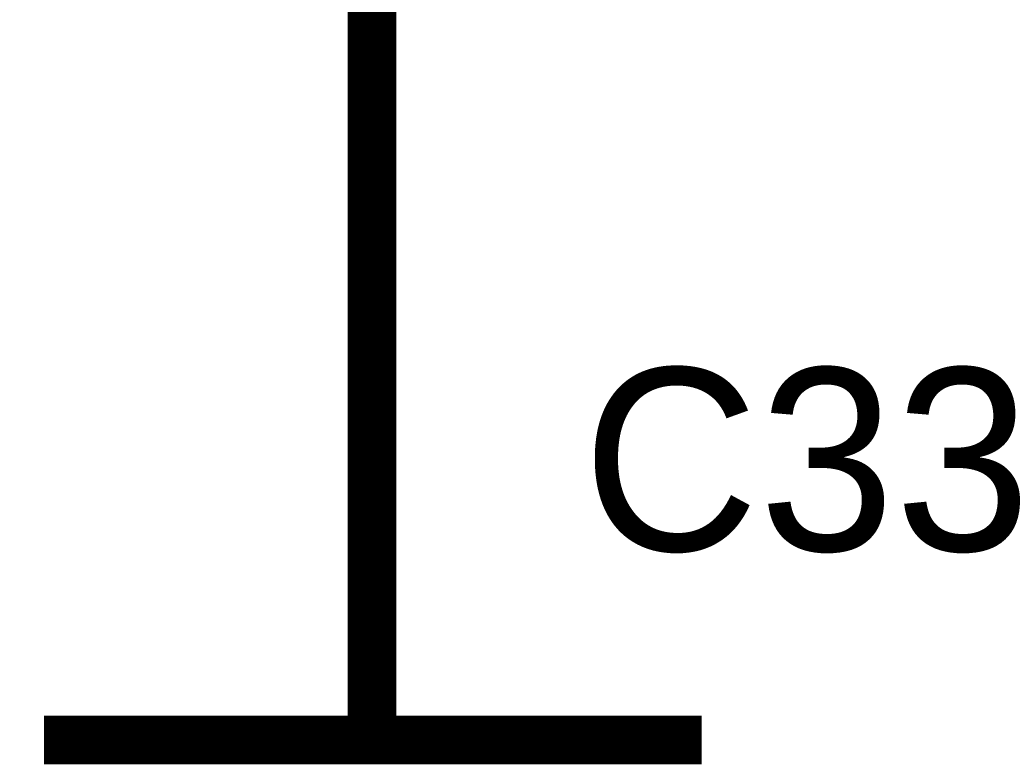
# Model space of a CAD drawing. Header units: inches. Extents: x 0 to 17, y 0 to 11.
# Tile 13 of 256: x 4.215 to 4.454, y 1.864 to 2.045. Entities that reach past the tile are written whole.
import ezdxf

# ---------------------------------------------------------------- set-up
doc = ezdxf.new("R2010")
doc.units = ezdxf.units.IN
doc.header["$MEASUREMENT"] = 0
doc.layers.add('Sheet', color=255, linetype='Continuous')

msp = doc.modelspace()

# ---------------------------------------------------------------- linework, layer by layer
at = {"layer": 'Sheet'}
for points in [[(4.30035, 2.19968, 0.0118, 0.0118, 0), (4.30035, 1.99986, 0.0118, 0.0118, 0)], [(4.30035, 1.89994, 0.0118, 0.0118, 0), (4.30035, 1.99986, 0.0118, 0.0118, 0)], [(4.30035, 1.89994, 0.0118, 0.0118, 0), (4.30035, 1.86981, 0.0118, 0.0118, 0)], [(4.38043, 1.86981, 0.0118, 0.0118, 0), (4.22066, 1.86981, 0.0118, 0.0118, 0)]]:
    msp.add_lwpolyline(points, format="xyseb", dxfattribs=at)

# ---------------------------------------------------------------- texts
msp.add_text('C33', height=0.044406, dxfattribs=at).set_placement((4.35149, 1.9158))

doc.saveas('drawing.dxf')
